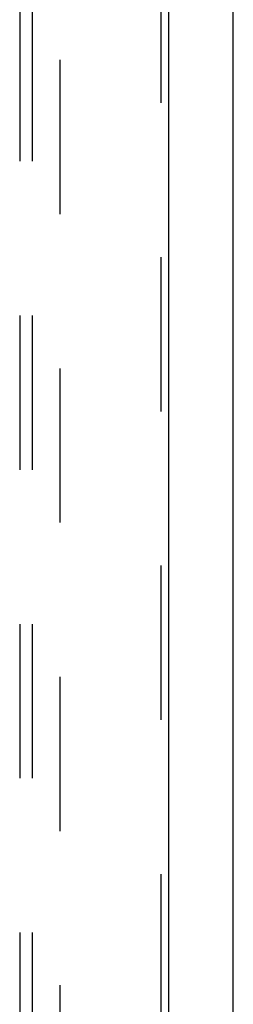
# Model space of a CAD drawing. Header units: inches. Extents: x 0 to 283, y 0 to 183.
# Tile 187 of 256: x 123.12 to 125.28, y 101.61 to 111.56. Entities that reach past the tile are written whole.
import ezdxf

# ---------------------------------------------------------------- set-up
doc = ezdxf.new("R2010")
doc.units = ezdxf.units.IN
doc.header["$LTSCALE"] = 15.583333
doc.header["$MEASUREMENT"] = 0
doc.linetypes.add('HIDDEN', pattern=[0.2, 0.1, -0.1])
doc.layers.get('0').update_dxf_attribs({"linetype": 'CONTINUOUS'})
for name, color, linetype in [('DEFAULT_2', 8, 'HIDDEN'), ('RIGHTHAND_DOOR_ASSEMBLY', 7, 'CONTINUOUS'), ('SUBPANEL', 7, 'CONTINUOUS')]:
    doc.layers.add(name, color=color, linetype=linetype)

msp = doc.modelspace()

# ---------------------------------------------------------------- linework, layer by layer
at = {"color": 3, "linetype": 'Continuous'}
msp.add_line((125.2793, 53.176), (125.2793, 131.3133), dxfattribs=at)
at = {"layer": 'DEFAULT_2', "color": 8, "linetype": 'HIDDEN'}
msp.add_line((123.5293, 123.624), (123.5293, 54.52), dxfattribs=at)
at = {"layer": 'RIGHTHAND_DOOR_ASSEMBLY', "color": 8, "linetype": 'HIDDEN'}
msp.add_line((124.5486, 124.747), (124.5486, 53.397), dxfattribs=at)
at = {"layer": 'RIGHTHAND_DOOR_ASSEMBLY', "color": 3, "linetype": 'Continuous'}
msp.add_line((124.6236, 124.747), (124.6236, 53.397), dxfattribs=at)
at = {"layer": 'SUBPANEL', "color": 8, "linetype": 'HIDDEN'}
for p, q in [((123.1231, 121.0407), (123.1231, 57.1032)), ((123.2481, 121.0407), (123.2481, 57.1032))]:
    msp.add_line(p, q, dxfattribs=at)

doc.saveas('drawing.dxf')
